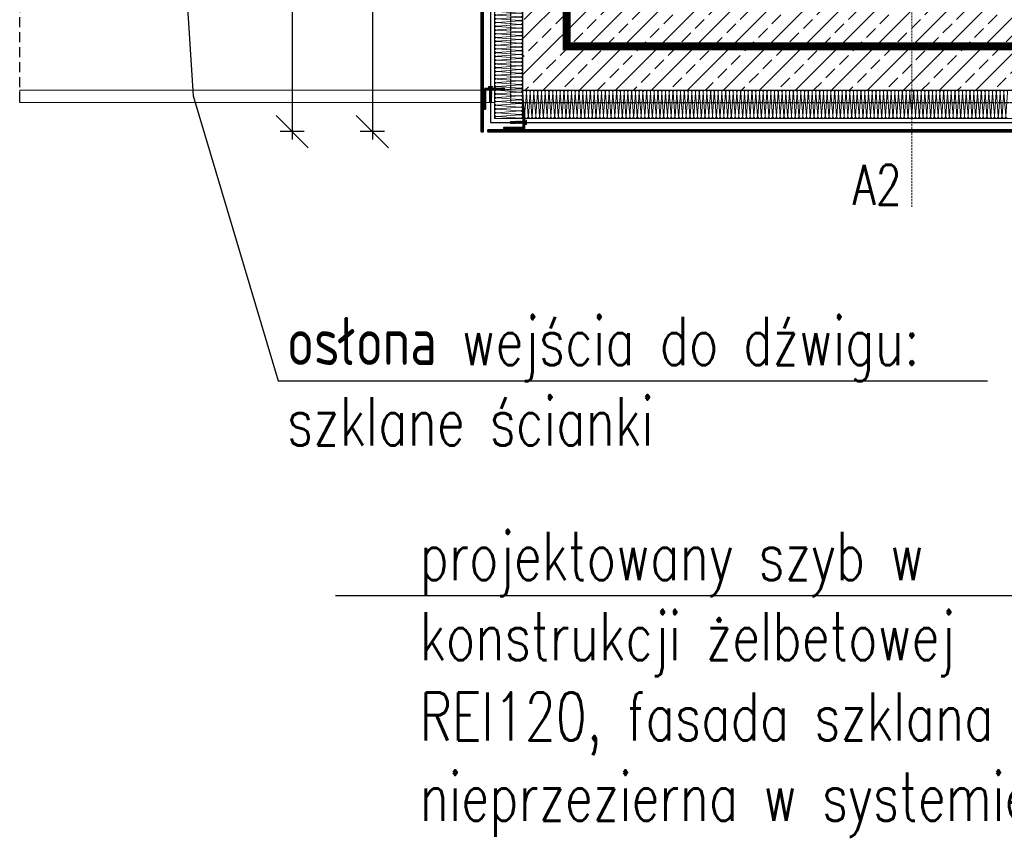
# Model space of a CAD drawing. Header units: millimetres. Extents: x -1096 to 3960, y -1899 to 666.
# Tile 10 of 75: x -546 to -300, y -258 to -55. Entities that reach past the tile are written whole.
import ezdxf
from ezdxf import colors
from ezdxf.entities.mleader import LeaderData, LeaderLine
from ezdxf.math import Vec2, Vec3

# ---------------------------------------------------------------- set-up
doc = ezdxf.new("R2010")
doc.units = ezdxf.units.MM
for name, pattern in [('10b018', [3.33, 2.16, -0.54, 0.09, -0.54]), ('DASHEDX2', [1.5, 1, -0.5]), ('HIDDENX2', [0.75, 0.5, -0.25])]:
    doc.linetypes.add(name, pattern=pattern)
for name, color, linetype, lineweight in [('_MB_ocieplenie_0.09', 252, 'Continuous', 9), ('_MB_szklo_0.15', 142, 'Continuous', 15), ('A-KOMENTWYM - DETAL', 30, 'Continuous', 5), ('A-OPIS_det.', 2, 'Continuous', 13), ('ST_AE_GLAS_szraf', 252, 'Continuous', 0), ('ST_AE_GLAS_widok', 142, 'Continuous', 9), ('ST_AE_SYST_cienka', 27, 'Continuous', 15), ('ST_AE_SYST_szraf', 252, 'Continuous', 0), ('ST_SB_STEL', 7, 'Continuous', 0), ('ST_SF_FRAM', 7, 'Continuous', 0), ('ST_SF_FRAM_gruba', 132, 'Continuous', 40), ('ST_SJ_JOIN', 7, 'Continuous', 0), ('ST_SJ_JOIN_cienka', 57, 'Continuous', 15), ('ST_SJ_JOIN_szraf', 252, 'Continuous', 5)]:
    doc.layers.add(name, color=color, linetype=linetype, lineweight=lineweight)
doc.layers.add('_p.poż.', color=7, linetype='Continuous', true_color=0xf20000)
for name, color, linetype in [('A-opis', 7, 'Continuous'), ('A-widok', 41, 'Continuous'), ('A-ściany', 140, 'Continuous')]:
    doc.layers.add(name, color=color, linetype=linetype)
doc.layers.add('ST_SJ_JOIN_osie', color=1, linetype='10b018', lineweight=0, plot=False)
doc.styles.add('Arch-Dim', font='romans.shx', dxfattribs={"width": 0.75})
doc.styles.add('TXT', font='romans.shx', dxfattribs={"width": 0.7})
doc.dimstyles.new('1-50', dxfattribs={"dimtxt": 12, "dimasz": 8, "dimexe": 3, "dimexo": 0, "dimgap": 2, "dimtad": 1, "dimrnd": 0.5, "dimzin": 12, "dimdsep": 46, "dimtxsty": 'TXT', "dimblk": 'OBLIQUE', "dimcen": 0.125, "dimdle": 2, "dimclrd": 256, "dimclre": 256, "dimclrt": 7, "dimazin": 0, "dimtfac": 1, "dimtix": 1, "dimtmove": 1, "dimatfit": 2, "dimfxl": 3, "dimfxlon": 1, "dimtvp": 10, "dimtolj": 1, "dimtzin": 0, "dimarcsym": 0})

# ---------------------------------------------------------------- blocks, each defined once
blk = doc.blocks.new('_Dot')
at = {"color": 0, "linetype": 'ByBlock', "lineweight": -2}
blk.add_line((-0.5, 0), (-1, 0), dxfattribs=at)
at = {"color": 0, "linetype": 'ByBlock', "const_width": 0.5}
blk.add_lwpolyline([(-0.25, 0, 1), (0.25, 0, 1)], format="xyb", close=True, dxfattribs=at)
blk = doc.blocks.new('_Oblique')
at = {"color": 0, "linetype": 'ByBlock', "lineweight": -2}
blk.add_line((-0.5, -0.5), (0.5, 0.5), dxfattribs=at)
blk = doc.blocks.new('*D944')
at = {"layer": 'A-KOMENTWYM - DETAL', "lineweight": -2}
for p, q in [((-477.92, 212.3), (-477.92, -85.3)), ((-474.92, 210.3), (-480.92, 210.3)), ((-474.92, -83.3), (-480.92, -83.3))]:
    blk.add_line(p, q, dxfattribs=at)
at = {"layer": 'Defpoints', "color": 0}
for p in [(-430.9, 210.3), (-477.92, -83.3), (-430.9, -83.3)]:
    blk.add_point(p, dxfattribs=at)
at = {"layer": 'A-KOMENTWYM - DETAL', "lineweight": -2, "xscale": 8, "yscale": 8, "zscale": 8}
for p, rotation in [((-477.92, 210.3), 90), ((-477.92, -83.3), 270)]:
    blk.add_blockref('_Oblique', p, dxfattribs=dict(at, rotation=rotation))
at = {"layer": 'A-KOMENTWYM - DETAL', "color": 7, "insert": (-485.92, 63.5), "char_height": 12, "attachment_point": 5, "rotation": 90, "style": 'TXT'}
blk.add_mtext('\\A1;293.5', dxfattribs=at)
blk = doc.blocks.new('*D945')
at = {"layer": 'A-KOMENTWYM - DETAL', "lineweight": -2}
for p, q in [((-457.96, 24.08), (-457.96, -85.3)), ((-454.96, 22.08), (-460.96, 22.08)), ((-454.96, -83.3), (-460.96, -83.3))]:
    blk.add_line(p, q, dxfattribs=at)
at = {"layer": 'Defpoints', "color": 0}
for p in [(-429.26, 22.08), (-457.96, -83.3), (-430.9, -83.3)]:
    blk.add_point(p, dxfattribs=at)
at = {"layer": 'A-KOMENTWYM - DETAL', "lineweight": -2, "xscale": 8, "yscale": 8, "zscale": 8}
for p, rotation in [((-457.96, 22.08), 90), ((-457.96, -83.3), 270)]:
    blk.add_blockref('_Oblique', p, dxfattribs=dict(at, rotation=rotation))
at = {"layer": 'A-KOMENTWYM - DETAL', "color": 7, "insert": (-465.96, -30.61), "char_height": 12, "attachment_point": 5, "rotation": 90, "style": 'TXT'}
blk.add_mtext('\\A1;105.5', dxfattribs=at)
blk = doc.blocks.new('*U1591')
at = {"layer": '_MB_ocieplenie_0.09', "flags": 128}
for points in [[(-16160, 31, 0.505403), (-16179, 5), (-16161, -242, -1.345402), (-16200, -242), (-16181, 5, 0.505403), (-16200, 31)], [(-16120, 31, 0.505403), (-16139, 5), (-16121, -242, -1.345402), (-16160, -242), (-16141, 5, 0.505403), (-16160, 31)], [(-16080, 31, 0.505403), (-16099, 5), (-16081, -242, -1.345402), (-16120, -242), (-16101, 5, 0.505403), (-16120, 31)], [(-16040, 31, 0.505403), (-16059, 5), (-16041, -242, -1.345402), (-16080, -242), (-16061, 5, 0.505403), (-16080, 31)], [(-16000, 31, 0.505403), (-16019, 5), (-16001, -242, -1.345402), (-16040, -242), (-16021, 5, 0.505403), (-16040, 31)], [(-15960, 31, 0.505403), (-15979, 5), (-15961, -242, -1.345402), (-16000, -242), (-15981, 5, 0.505403), (-16000, 31)], [(-15920, 31, 0.505403), (-15939, 5), (-15921, -242, -1.345402), (-15960, -242), (-15941, 5, 0.505403), (-15960, 31)], [(-15880, 31, 0.505403), (-15899, 5), (-15881, -242, -1.345402), (-15920, -242), (-15901, 5, 0.505403), (-15920, 31)], [(-15840, 31, 0.505403), (-15859, 5), (-15841, -242, -1.345402), (-15880, -242), (-15861, 5, 0.505403), (-15880, 31)], [(-15800, 31, 0.505403), (-15819, 5), (-15801, -242, -1.345402), (-15840, -242), (-15821, 5, 0.505403), (-15840, 31)], [(-15760, 31, 0.505403), (-15779, 5), (-15761, -242, -1.345402), (-15800, -242), (-15781, 5, 0.505403), (-15800, 31)], [(-15720, 31, 0.505403), (-15739, 5), (-15721, -242, -1.345402), (-15760, -242), (-15741, 5, 0.505403), (-15760, 31)], [(-15680, 31, 0.505403), (-15699, 5), (-15681, -242, -1.345402), (-15720, -242), (-15701, 5, 0.505403), (-15720, 31)], [(-15640, 31, 0.505403), (-15659, 5), (-15641, -242, -1.345402), (-15680, -242), (-15661, 5, 0.505403), (-15680, 31)], [(-15600, 31, 0.505403), (-15619, 5), (-15601, -242, -1.345402), (-15640, -242), (-15621, 5, 0.505403), (-15640, 31)], [(-15560, 31, 0.505403), (-15579, 5), (-15561, -242, -1.345402), (-15600, -242), (-15581, 5, 0.505403), (-15600, 31)], [(-15520, 31, 0.505403), (-15539, 5), (-15521, -242, -1.345402), (-15560, -242), (-15541, 5, 0.505403), (-15560, 31)], [(-15480, 31, 0.505403), (-15499, 5), (-15481, -242, -1.345402), (-15520, -242), (-15501, 5, 0.505403), (-15520, 31)], [(-15440, 31, 0.505403), (-15459, 5), (-15441, -242, -1.345402), (-15480, -242), (-15461, 5, 0.505403), (-15480, 31)], [(-15400, 31, 0.505403), (-15419, 5), (-15401, -242, -1.345402), (-15440, -242), (-15421, 5, 0.505403), (-15440, 31)], [(-15360, 31, 0.505403), (-15379, 5), (-15361, -242, -1.345402), (-15400, -242), (-15381, 5, 0.505403), (-15400, 31)], [(-15320, 31, 0.505403), (-15339, 5), (-15321, -242, -1.345402), (-15360, -242), (-15341, 5, 0.505403), (-15360, 31)], [(-15280, 31, 0.505403), (-15299, 5), (-15281, -242, -1.345402), (-15320, -242), (-15301, 5, 0.505403), (-15320, 31)], [(-15240, 31, 0.505403), (-15259, 5), (-15241, -242, -1.345402), (-15280, -242), (-15261, 5, 0.505403), (-15280, 31)], [(-15200, 31, 0.505403), (-15219, 5), (-15201, -242, -1.345402), (-15240, -242), (-15221, 5, 0.505403), (-15240, 31)], [(-15160, 31, 0.505403), (-15179, 5), (-15161, -242, -1.345402), (-15200, -242), (-15181, 5, 0.505403), (-15200, 31)], [(-15120, 31, 0.505403), (-15139, 5), (-15121, -242, -1.345402), (-15160, -242), (-15141, 5, 0.505403), (-15160, 31)], [(-15080, 31, 0.505403), (-15099, 5), (-15081, -242, -1.345402), (-15120, -242), (-15101, 5, 0.505403), (-15120, 31)], [(-15040, 31, 0.505403), (-15059, 5), (-15041, -242, -1.345402), (-15080, -242), (-15061, 5, 0.505403), (-15080, 31)], [(-15000, 31, 0.505403), (-15019, 5), (-15001, -242, -1.345402), (-15040, -242), (-15021, 5, 0.505403), (-15040, 31)], [(-14960, 31, 0.505403), (-14979, 5), (-14961, -242, -1.345402), (-15000, -242), (-14981, 5, 0.505403), (-15000, 31)], [(-14920, 31, 0.505403), (-14939, 5), (-14921, -242, -1.345402), (-14960, -242), (-14941, 5, 0.505403), (-14960, 31)], [(-14880, 31, 0.505403), (-14899, 5), (-14881, -242, -1.345402), (-14920, -242), (-14901, 5, 0.505403), (-14920, 31)], [(-14840, 31, 0.505403), (-14859, 5), (-14841, -242, -1.345402), (-14880, -242), (-14861, 5, 0.505403), (-14880, 31)], [(-14800, 31, 0.505403), (-14819, 5), (-14801, -242, -1.345402), (-14840, -242), (-14821, 5, 0.505403), (-14840, 31)], [(-14760, 31, 0.505403), (-14779, 5), (-14761, -242, -1.345402), (-14800, -242), (-14781, 5, 0.505403), (-14800, 31)], [(-14720, 31, 0.505403), (-14739, 5), (-14721, -242, -1.345402), (-14760, -242), (-14741, 5, 0.505403), (-14760, 31)], [(-14680, 31, 0.505403), (-14699, 5), (-14681, -242, -1.345402), (-14720, -242), (-14701, 5, 0.505403), (-14720, 31)], [(-14640, 31, 0.505403), (-14659, 5), (-14641, -242, -1.345402), (-14680, -242), (-14661, 5, 0.505403), (-14680, 31)], [(-14600, 31, 0.505403), (-14619, 5), (-14601, -242, -1.345402), (-14640, -242), (-14621, 5, 0.505403), (-14640, 31)], [(-14560, 31, 0.505403), (-14579, 5), (-14561, -242, -1.345402), (-14600, -242), (-14581, 5, 0.505403), (-14600, 31)], [(-14520, 31, 0.505403), (-14539, 5), (-14521, -242, -1.345402), (-14560, -242), (-14541, 5, 0.505403), (-14560, 31)], [(-14480, 31, 0.505403), (-14499, 5), (-14481, -242, -1.345402), (-14520, -242), (-14501, 5, 0.505403), (-14520, 31)], [(-14440, 31, 0.505403), (-14459, 5), (-14441, -242, -1.345402), (-14480, -242), (-14461, 5, 0.505403), (-14480, 31)], [(-14400, 31, 0.505403), (-14419, 5), (-14401, -242, -1.345402), (-14440, -242), (-14421, 5, 0.505403), (-14440, 31)], [(-14360, 31, 0.505403), (-14379, 5), (-14361, -242, -1.345402), (-14400, -242), (-14381, 5, 0.505403), (-14400, 31)], [(-14320, 31, 0.505403), (-14339, 5), (-14321, -242, -1.345402), (-14360, -242), (-14341, 5, 0.505403), (-14360, 31)], [(-14280, 31, 0.505403), (-14299, 5), (-14281, -242, -1.345402), (-14320, -242), (-14301, 5, 0.505403), (-14320, 31)], [(-14240, 31, 0.505403), (-14259, 5), (-14241, -242, -1.345402), (-14280, -242), (-14261, 5, 0.505403), (-14280, 31)], [(-14200, 31, 0.505403), (-14219, 5), (-14201, -242, -1.345402), (-14240, -242), (-14221, 5, 0.505403), (-14240, 31)], [(-14160, 31, 0.505403), (-14179, 5), (-14161, -242, -1.345402), (-14200, -242), (-14181, 5, 0.505403), (-14200, 31)], [(-14120, 31, 0.505403), (-14139, 5), (-14121, -242, -1.345402), (-14160, -242), (-14141, 5, 0.505403), (-14160, 31)], [(-14080, 31, 0.505403), (-14099, 5), (-14081, -242, -1.345402), (-14120, -242), (-14101, 5, 0.505403), (-14120, 31)], [(-14040, 31, 0.505403), (-14059, 5), (-14041, -242, -1.345402), (-14080, -242), (-14061, 5, 0.505403), (-14080, 31)], [(-14000, 31, 0.505403), (-14019, 5), (-14001, -242, -1.345402), (-14040, -242), (-14021, 5, 0.505403), (-14040, 31)], [(-13960, 31, 0.505403), (-13979, 5), (-13961, -242, -1.345402), (-14000, -242), (-13981, 5, 0.505403), (-14000, 31)], [(-13920, 31, 0.505403), (-13939, 5), (-13921, -242, -1.345402), (-13960, -242), (-13941, 5, 0.505403), (-13960, 31)], [(-13880, 31, 0.505403), (-13899, 5), (-13881, -242, -1.345402), (-13920, -242), (-13901, 5, 0.505403), (-13920, 31)], [(-13840, 31, 0.505403), (-13859, 5), (-13841, -242, -1.345402), (-13880, -242), (-13861, 5, 0.505403), (-13880, 31)], [(-13800, 31, 0.505403), (-13819, 5), (-13801, -242, -1.345402), (-13840, -242), (-13821, 5, 0.505403), (-13840, 31)], [(-13760, 31, 0.505403), (-13779, 5), (-13761, -242, -1.345402), (-13800, -242), (-13781, 5, 0.505403), (-13800, 31)], [(-13720, 31, 0.505403), (-13739, 5), (-13721, -242, -1.345402), (-13760, -242), (-13741, 5, 0.505403), (-13760, 31)], [(-13680, 31, 0.505403), (-13699, 5), (-13681, -242, -1.345402), (-13720, -242), (-13701, 5, 0.505403), (-13720, 31)], [(-13640, 31, 0.505403), (-13659, 5), (-13641, -242, -1.345402), (-13680, -242), (-13661, 5, 0.505403), (-13680, 31)], [(-13600, 31, 0.505403), (-13619, 5), (-13601, -242, -1.345402), (-13640, -242), (-13621, 5, 0.505403), (-13640, 31)], [(-13560, 31, 0.505403), (-13579, 5), (-13561, -242, -1.345402), (-13600, -242), (-13581, 5, 0.505403), (-13600, 31)], [(-13520, 31, 0.505403), (-13539, 5), (-13521, -242, -1.345402), (-13560, -242), (-13541, 5, 0.505403), (-13560, 31)], [(-13480, 31, 0.505403), (-13499, 5), (-13481, -242, -1.345402), (-13520, -242), (-13501, 5, 0.505403), (-13520, 31)], [(-13440, 31, 0.505403), (-13459, 5), (-13441, -242, -1.345402), (-13480, -242), (-13461, 5, 0.505403), (-13480, 31)], [(-13400, 31, 0.505403), (-13419, 5), (-13401, -242, -1.345402), (-13440, -242), (-13421, 5, 0.505403), (-13440, 31)], [(-13360, 31, 0.505403), (-13379, 5), (-13361, -242, -1.345402), (-13400, -242), (-13381, 5, 0.505403), (-13400, 31)], [(-13320, 31, 0.505403), (-13339, 5), (-13321, -242, -1.345402), (-13360, -242), (-13341, 5, 0.505403), (-13360, 31)], [(-13280, 31, 0.505403), (-13299, 5), (-13281, -242, -1.345402), (-13320, -242), (-13301, 5, 0.505403), (-13320, 31)], [(-13240, 31, 0.505403), (-13259, 5), (-13241, -242, -1.345402), (-13280, -242), (-13261, 5, 0.505403), (-13280, 31)], [(-13200, 31, 0.505403), (-13219, 5), (-13201, -242, -1.345402), (-13240, -242), (-13221, 5, 0.505403), (-13240, 31)], [(-13160, 31, 0.505403), (-13179, 5), (-13161, -242, -1.345402), (-13200, -242), (-13181, 5, 0.505403), (-13200, 31)], [(-13120, 31, 0.505403), (-13139, 5), (-13121, -242, -1.345402), (-13160, -242), (-13141, 5, 0.505403), (-13160, 31)], [(-13080, 31, 0.505403), (-13099, 5), (-13081, -242, -1.345402), (-13120, -242), (-13101, 5, 0.505403), (-13120, 31)], [(-13040, 31, 0.505403), (-13059, 5), (-13041, -242, -1.345402), (-13080, -242), (-13061, 5, 0.505403), (-13080, 31)], [(-13000, 31, 0.505403), (-13019, 5), (-13001, -242, -1.345402), (-13040, -242), (-13021, 5, 0.505403), (-13040, 31)], [(-12960, 31, 0.505403), (-12979, 5), (-12961, -242, -1.345402), (-13000, -242), (-12981, 5, 0.505403), (-13000, 31)], [(-12920, 31, 0.505403), (-12939, 5), (-12921, -242, -1.345402), (-12960, -242), (-12941, 5, 0.505403), (-12960, 31)], [(-12880, 31, 0.505403), (-12899, 5), (-12881, -242, -1.345402), (-12920, -242), (-12901, 5, 0.505403), (-12920, 31)], [(-12840, 31, 0.505403), (-12859, 5), (-12841, -242, -1.345402), (-12880, -242), (-12861, 5, 0.505403), (-12880, 31)], [(-12800, 31, 0.505403), (-12819, 5), (-12801, -242, -1.345402), (-12840, -242), (-12821, 5, 0.505403), (-12840, 31)], [(-12760, 31, 0.505403), (-12779, 5), (-12761, -242, -1.345402), (-12800, -242), (-12781, 5, 0.505403), (-12800, 31)], [(-12720, 31, 0.505403), (-12739, 5), (-12721, -242, -1.345402), (-12760, -242), (-12741, 5, 0.505403), (-12760, 31)], [(-12680, 31, 0.505403), (-12699, 5), (-12681, -242, -1.345402), (-12720, -242), (-12701, 5, 0.505403), (-12720, 31)], [(-12640, 31, 0.505403), (-12659, 5), (-12641, -242, -1.345402), (-12680, -242), (-12661, 5, 0.505403), (-12680, 31)], [(-12600, 31, 0.505403), (-12619, 5), (-12601, -242, -1.345402), (-12640, -242), (-12621, 5, 0.505403), (-12640, 31)], [(-12560, 31, 0.505403), (-12579, 5), (-12561, -242, -1.345402), (-12600, -242), (-12581, 5, 0.505403), (-12600, 31)], [(-12520, 31, 0.505403), (-12539, 5), (-12521, -242, -1.345402), (-12560, -242), (-12541, 5, 0.505403), (-12560, 31)], [(-12480, 31, 0.505403), (-12499, 5), (-12481, -242, -1.345402), (-12520, -242), (-12501, 5, 0.505403), (-12520, 31)], [(-12440, 31, 0.505403), (-12459, 5), (-12441, -242, -1.345402), (-12480, -242), (-12461, 5, 0.505403), (-12480, 31)], [(-12400, 31, 0.505403), (-12419, 5), (-12401, -242, -1.345402), (-12440, -242), (-12421, 5, 0.505403), (-12440, 31)], [(-12360, 31, 0.505403), (-12379, 5), (-12361, -242, -1.345402), (-12400, -242), (-12381, 5, 0.505403), (-12400, 31)], [(-12320, 31, 0.505403), (-12339, 5), (-12321, -242, -1.345402), (-12360, -242), (-12341, 5, 0.505403), (-12360, 31)], [(-12280, 31, 0.505403), (-12299, 5), (-12281, -242, -1.345402), (-12320, -242), (-12301, 5, 0.505403), (-12320, 31)], [(-12240, 31, 0.505403), (-12259, 5), (-12241, -242, -1.345402), (-12280, -242), (-12261, 5, 0.505403), (-12280, 31)], [(-12200, 31, 0.505403), (-12219, 5), (-12201, -242, -1.345402), (-12240, -242), (-12221, 5, 0.505403), (-12240, 31)], [(-12160, 31, 0.505403), (-12179, 5), (-12161, -242, -1.345402), (-12200, -242), (-12181, 5, 0.505403), (-12200, 31)], [(-12120, 31, 0.505403), (-12139, 5), (-12121, -242, -1.345402), (-12160, -242), (-12141, 5, 0.505403), (-12160, 31)], [(-12080, 31, 0.505403), (-12099, 5), (-12081, -242, -1.345402), (-12120, -242), (-12101, 5, 0.505403), (-12120, 31)], [(-12040, 31, 0.505403), (-12059, 5), (-12041, -242, -1.345402), (-12080, -242), (-12061, 5, 0.505403), (-12080, 31)], [(-12000, 31, 0.505403), (-12019, 5), (-12001, -242, -1.345402), (-12040, -242), (-12021, 5, 0.505403), (-12040, 31)], [(-11960, 31, 0.505403), (-11979, 5), (-11961, -242, -1.345402), (-12000, -242), (-11981, 5, 0.505403), (-12000, 31)], [(-11920, 31, 0.505403), (-11939, 5), (-11921, -242, -1.345402), (-11960, -242), (-11941, 5, 0.505403), (-11960, 31)], [(-11880, 31, 0.505403), (-11899, 5), (-11881, -242, -1.345402), (-11920, -242), (-11901, 5, 0.505403), (-11920, 31)], [(-11840, 31, 0.505403), (-11859, 5), (-11841, -242, -1.345402), (-11880, -242), (-11861, 5, 0.505403), (-11880, 31)], [(-11800, 31, 0.505403), (-11819, 5), (-11801, -242, -1.345402), (-11840, -242), (-11821, 5, 0.505403), (-11840, 31)], [(-11760, 31, 0.505403), (-11779, 5), (-11761, -242, -1.345402), (-11800, -242), (-11781, 5, 0.505403), (-11800, 31)], [(-11720, 31, 0.505403), (-11739, 5), (-11721, -242, -1.345402), (-11760, -242), (-11741, 5, 0.505403), (-11760, 31)], [(-11680, 31, 0.505403), (-11699, 5), (-11681, -242, -1.345402), (-11720, -242), (-11701, 5, 0.505403), (-11720, 31)], [(-11640, 31, 0.505403), (-11659, 5), (-11641, -242, -1.345402), (-11680, -242), (-11661, 5, 0.505403), (-11680, 31)], [(-11600, 31, 0.505403), (-11619, 5), (-11601, -242, -1.345402), (-11640, -242), (-11621, 5, 0.505403), (-11640, 31)], [(-11560, 31, 0.505403), (-11579, 5), (-11561, -242, -1.345402), (-11600, -242), (-11581, 5, 0.505403), (-11600, 31)], [(-11520, 31, 0.505403), (-11539, 5), (-11521, -242, -1.345402), (-11560, -242), (-11541, 5, 0.505403), (-11560, 31)], [(-11480, 31, 0.505403), (-11499, 5), (-11481, -242, -1.345402), (-11520, -242), (-11501, 5, 0.505403), (-11520, 31)], [(-11440, 31, 0.505403), (-11459, 5), (-11441, -242, -1.345402), (-11480, -242), (-11461, 5, 0.505403), (-11480, 31)], [(-11400, 31, 0.505403), (-11419, 5), (-11401, -242, -1.345402), (-11440, -242), (-11421, 5, 0.505403), (-11440, 31)], [(-11360, 31, 0.505403), (-11379, 5), (-11361, -242, -1.345402), (-11400, -242), (-11381, 5, 0.505403), (-11400, 31)], [(-11320, 31, 0.505403), (-11339, 5), (-11321, -242, -1.345402), (-11360, -242), (-11341, 5, 0.505403), (-11360, 31)], [(-11280, 31, 0.505403), (-11299, 5), (-11281, -242, -1.345402), (-11320, -242), (-11301, 5, 0.505403), (-11320, 31)], [(-11240, 31, 0.505403), (-11259, 5), (-11241, -242, -1.345402), (-11280, -242), (-11261, 5, 0.505403), (-11280, 31)], [(-11200, 31, 0.505403), (-11219, 5), (-11201, -242, -1.345402), (-11240, -242), (-11221, 5, 0.505403), (-11240, 31)], [(-11160, 31, 0.505403), (-11179, 5), (-11161, -242, -1.345402), (-11200, -242), (-11181, 5, 0.505403), (-11200, 31)], [(-11120, 31, 0.505403), (-11139, 5), (-11121, -242, -1.345402), (-11160, -242), (-11141, 5, 0.505403), (-11160, 31)], [(-11080, 31, 0.505403), (-11099, 5), (-11081, -242, -1.345402), (-11120, -242), (-11101, 5, 0.505403), (-11120, 31)], [(-11040, 31, 0.505403), (-11059, 5), (-11041, -242, -1.345402), (-11080, -242), (-11061, 5, 0.505403), (-11080, 31)]]:
    blk.add_lwpolyline(points, format="xyb", dxfattribs=at)
blk = doc.blocks.new('*U1590')
at = {"layer": '_MB_ocieplenie_0.09', "flags": 128}
for points in [[(-3879, 31, 0.505403), (-3898, 5), (-3880, -242, -1.345402), (-3918, -242), (-3900, 5, 0.505403), (-3919, 31)], [(-3839, 31, 0.505403), (-3858, 5), (-3840, -242, -1.345402), (-3878, -242), (-3860, 5, 0.505403), (-3879, 31)], [(-3799, 31, 0.505403), (-3818, 5), (-3800, -242, -1.345402), (-3838, -242), (-3820, 5, 0.505403), (-3839, 31)], [(-3759, 31, 0.505403), (-3778, 5), (-3760, -242, -1.345402), (-3798, -242), (-3780, 5, 0.505403), (-3799, 31)], [(-3719, 31, 0.505403), (-3738, 5), (-3720, -242, -1.345402), (-3758, -242), (-3740, 5, 0.505403), (-3759, 31)], [(-3679, 31, 0.505403), (-3698, 5), (-3680, -242, -1.345402), (-3718, -242), (-3700, 5, 0.505403), (-3719, 31)], [(-3639, 31, 0.505403), (-3658, 5), (-3640, -242, -1.345402), (-3678, -242), (-3660, 5, 0.505403), (-3679, 31)], [(-3599, 31, 0.505403), (-3618, 5), (-3600, -242, -1.345402), (-3638, -242), (-3620, 5, 0.505403), (-3639, 31)], [(-3559, 31, 0.505403), (-3578, 5), (-3560, -242, -1.345402), (-3598, -242), (-3580, 5, 0.505403), (-3599, 31)], [(-3519, 31, 0.505403), (-3538, 5), (-3520, -242, -1.345402), (-3558, -242), (-3540, 5, 0.505403), (-3559, 31)], [(-3479, 31, 0.505403), (-3498, 5), (-3480, -242, -1.345402), (-3518, -242), (-3500, 5, 0.505403), (-3519, 31)], [(-3439, 31, 0.505403), (-3458, 5), (-3440, -242, -1.345402), (-3478, -242), (-3460, 5, 0.505403), (-3479, 31)], [(-3399, 31, 0.505403), (-3418, 5), (-3400, -242, -1.345402), (-3438, -242), (-3420, 5, 0.505403), (-3439, 31)], [(-3359, 31, 0.505403), (-3378, 5), (-3360, -242, -1.345402), (-3398, -242), (-3380, 5, 0.505403), (-3399, 31)], [(-3319, 31, 0.505403), (-3338, 5), (-3320, -242, -1.345402), (-3358, -242), (-3340, 5, 0.505403), (-3359, 31)], [(-3279, 31, 0.505403), (-3298, 5), (-3280, -242, -1.345402), (-3318, -242), (-3300, 5, 0.505403), (-3319, 31)], [(-3239, 31, 0.505403), (-3258, 5), (-3240, -242, -1.345402), (-3278, -242), (-3260, 5, 0.505403), (-3279, 31)], [(-3199, 31, 0.505403), (-3218, 5), (-3200, -242, -1.345402), (-3238, -242), (-3220, 5, 0.505403), (-3239, 31)], [(-3159, 31, 0.505403), (-3178, 5), (-3160, -242, -1.345402), (-3198, -242), (-3180, 5, 0.505403), (-3199, 31)], [(-3119, 31, 0.505403), (-3138, 5), (-3120, -242, -1.345402), (-3158, -242), (-3140, 5, 0.505403), (-3159, 31)], [(-3079, 31, 0.505403), (-3098, 5), (-3080, -242, -1.345402), (-3118, -242), (-3100, 5, 0.505403), (-3119, 31)], [(-3039, 31, 0.505403), (-3058, 5), (-3040, -242, -1.345402), (-3078, -242), (-3060, 5, 0.505403), (-3079, 31)], [(-2999, 31, 0.505403), (-3018, 5), (-3000, -242, -1.345402), (-3038, -242), (-3020, 5, 0.505403), (-3039, 31)], [(-2959, 31, 0.505403), (-2978, 5), (-2960, -242, -1.345402), (-2998, -242), (-2980, 5, 0.505403), (-2999, 31)], [(-2919, 31, 0.505403), (-2938, 5), (-2920, -242, -1.345402), (-2958, -242), (-2940, 5, 0.505403), (-2959, 31)], [(-2879, 31, 0.505403), (-2898, 5), (-2880, -242, -1.345402), (-2918, -242), (-2900, 5, 0.505403), (-2919, 31)], [(-2839, 31, 0.505403), (-2858, 5), (-2840, -242, -1.345402), (-2878, -242), (-2860, 5, 0.505403), (-2879, 31)], [(-2799, 31, 0.505403), (-2818, 5), (-2800, -242, -1.345402), (-2838, -242), (-2820, 5, 0.505403), (-2839, 31)], [(-2759, 31, 0.505403), (-2778, 5), (-2760, -242, -1.345402), (-2798, -242), (-2780, 5, 0.505403), (-2799, 31)], [(-2719, 31, 0.505403), (-2738, 5), (-2720, -242, -1.345402), (-2758, -242), (-2740, 5, 0.505403), (-2759, 31)], [(-2679, 31, 0.505403), (-2698, 5), (-2680, -242, -1.345402), (-2718, -242), (-2700, 5, 0.505403), (-2719, 31)], [(-2639, 31, 0.505403), (-2658, 5), (-2640, -242, -1.345402), (-2678, -242), (-2660, 5, 0.505403), (-2679, 31)], [(-2599, 31, 0.505403), (-2618, 5), (-2600, -242, -1.345402), (-2638, -242), (-2620, 5, 0.505403), (-2639, 31)], [(-2559, 31, 0.505403), (-2578, 5), (-2560, -242, -1.345402), (-2598, -242), (-2580, 5, 0.505403), (-2599, 31)], [(-2519, 31, 0.505403), (-2538, 5), (-2520, -242, -1.345402), (-2558, -242), (-2540, 5, 0.505403), (-2559, 31)], [(-2479, 31, 0.505403), (-2498, 5), (-2480, -242, -1.345402), (-2518, -242), (-2500, 5, 0.505403), (-2519, 31)], [(-2439, 31, 0.505403), (-2458, 5), (-2440, -242, -1.345402), (-2478, -242), (-2460, 5, 0.505403), (-2479, 31)], [(-2399, 31, 0.505403), (-2418, 5), (-2400, -242, -1.345402), (-2438, -242), (-2420, 5, 0.505403), (-2439, 31)], [(-2359, 31, 0.505403), (-2378, 5), (-2360, -242, -1.345402), (-2398, -242), (-2380, 5, 0.505403), (-2399, 31)], [(-2319, 31, 0.505403), (-2338, 5), (-2320, -242, -1.345402), (-2358, -242), (-2340, 5, 0.505403), (-2359, 31)], [(-2279, 31, 0.505403), (-2298, 5), (-2280, -242, -1.345402), (-2318, -242), (-2300, 5, 0.505403), (-2319, 31)], [(-2239, 31, 0.505403), (-2258, 5), (-2240, -242, -1.345402), (-2278, -242), (-2260, 5, 0.505403), (-2279, 31)], [(-2199, 31, 0.505403), (-2218, 5), (-2200, -242, -1.345402), (-2238, -242), (-2220, 5, 0.505403), (-2239, 31)], [(-2159, 31, 0.505403), (-2178, 5), (-2160, -242, -1.345402), (-2198, -242), (-2180, 5, 0.505403), (-2199, 31)], [(-2119, 31, 0.505403), (-2138, 5), (-2120, -242, -1.345402), (-2158, -242), (-2140, 5, 0.505403), (-2159, 31)], [(-2079, 31, 0.505403), (-2098, 5), (-2080, -242, -1.345402), (-2118, -242), (-2100, 5, 0.505403), (-2119, 31)], [(-2039, 31, 0.505403), (-2058, 5), (-2040, -242, -1.345402), (-2078, -242), (-2060, 5, 0.505403), (-2079, 31)], [(-1999, 31, 0.505403), (-2018, 5), (-2000, -242, -1.345402), (-2038, -242), (-2020, 5, 0.505403), (-2039, 31)], [(-1959, 31, 0.505403), (-1978, 5), (-1960, -242, -1.345402), (-1998, -242), (-1980, 5, 0.505403), (-1999, 31)], [(-1919, 31, 0.505403), (-1938, 5), (-1920, -242, -1.345402), (-1958, -242), (-1940, 5, 0.505403), (-1959, 31)], [(-1879, 31, 0.505403), (-1898, 5), (-1880, -242, -1.345402), (-1918, -242), (-1900, 5, 0.505403), (-1919, 31)], [(-1839, 31, 0.505403), (-1858, 5), (-1840, -242, -1.345402), (-1878, -242), (-1860, 5, 0.505403), (-1879, 31)], [(-1799, 31, 0.505403), (-1818, 5), (-1800, -242, -1.345402), (-1838, -242), (-1820, 5, 0.505403), (-1839, 31)], [(-1759, 31, 0.505403), (-1778, 5), (-1760, -242, -1.345402), (-1798, -242), (-1780, 5, 0.505403), (-1799, 31)], [(-1719, 31, 0.505403), (-1738, 5), (-1720, -242, -1.345402), (-1758, -242), (-1740, 5, 0.505403), (-1759, 31)], [(-1679, 31, 0.505403), (-1698, 5), (-1680, -242, -1.345402), (-1718, -242), (-1700, 5, 0.505403), (-1719, 31)], [(-1639, 31, 0.505403), (-1658, 5), (-1640, -242, -1.345402), (-1678, -242), (-1660, 5, 0.505403), (-1679, 31)], [(-1599, 31, 0.505403), (-1618, 5), (-1600, -242, -1.345402), (-1638, -242), (-1620, 5, 0.505403), (-1639, 31)], [(-1559, 31, 0.505403), (-1578, 5), (-1560, -242, -1.345402), (-1598, -242), (-1580, 5, 0.505403), (-1599, 31)], [(-1519, 31, 0.505403), (-1538, 5), (-1520, -242, -1.345402), (-1558, -242), (-1540, 5, 0.505403), (-1559, 31)], [(-1479, 31, 0.505403), (-1498, 5), (-1480, -242, -1.345402), (-1518, -242), (-1500, 5, 0.505403), (-1519, 31)], [(-1439, 31, 0.505403), (-1458, 5), (-1440, -242, -1.345402), (-1478, -242), (-1460, 5, 0.505403), (-1479, 31)], [(-1399, 31, 0.505403), (-1418, 5), (-1400, -242, -1.345402), (-1438, -242), (-1420, 5, 0.505403), (-1439, 31)], [(-1359, 31, 0.505403), (-1378, 5), (-1360, -242, -1.345402), (-1398, -242), (-1380, 5, 0.505403), (-1399, 31)], [(-1319, 31, 0.505403), (-1338, 5), (-1320, -242, -1.345402), (-1358, -242), (-1340, 5, 0.505403), (-1359, 31)], [(-1279, 31, 0.505403), (-1298, 5), (-1280, -242, -1.345402), (-1318, -242), (-1300, 5, 0.505403), (-1319, 31)], [(-1239, 31, 0.505403), (-1258, 5), (-1240, -242, -1.345402), (-1278, -242), (-1260, 5, 0.505403), (-1279, 31)], [(-1199, 31, 0.505403), (-1218, 5), (-1200, -242, -1.345402), (-1238, -242), (-1220, 5, 0.505403), (-1239, 31)], [(-1159, 31, 0.505403), (-1178, 5), (-1160, -242, -1.345402), (-1198, -242), (-1180, 5, 0.505403), (-1199, 31)], [(-1119, 31, 0.505403), (-1138, 5), (-1120, -242, -1.345402), (-1158, -242), (-1140, 5, 0.505403), (-1159, 31)], [(-1079, 31, 0.505403), (-1098, 5), (-1080, -242, -1.345402), (-1118, -242), (-1100, 5, 0.505403), (-1119, 31)], [(-1039, 31, 0.505403), (-1058, 5), (-1040, -242, -1.345402), (-1078, -242), (-1060, 5, 0.505403), (-1079, 31)], [(-999, 31, 0.505403), (-1018, 5), (-1000, -242, -1.345402), (-1038, -242), (-1020, 5, 0.505403), (-1039, 31)], [(-959, 31, 0.505403), (-978, 5), (-960, -242, -1.345402), (-998, -242), (-980, 5, 0.505403), (-999, 31)], [(-919, 31, 0.505403), (-938, 5), (-920, -242, -1.345402), (-958, -242), (-940, 5, 0.505403), (-959, 31)], [(-879, 31, 0.505403), (-898, 5), (-880, -242, -1.345402), (-918, -242), (-900, 5, 0.505403), (-919, 31)], [(-839, 31, 0.505403), (-858, 5), (-840, -242, -1.345402), (-878, -242), (-860, 5, 0.505403), (-879, 31)], [(-799, 31, 0.505403), (-818, 5), (-800, -242, -1.345402), (-838, -242), (-820, 5, 0.505403), (-839, 31)], [(-759, 31, 0.505403), (-778, 5), (-760, -242, -1.345402), (-798, -242), (-780, 5, 0.505403), (-799, 31)], [(-719, 31, 0.505403), (-738, 5), (-720, -242, -1.345402), (-758, -242), (-740, 5, 0.505403), (-759, 31)], [(-679, 31, 0.505403), (-698, 5), (-680, -242, -1.345402), (-718, -242), (-700, 5, 0.505403), (-719, 31)], [(-639, 31, 0.505403), (-658, 5), (-640, -242, -1.345402), (-678, -242), (-660, 5, 0.505403), (-679, 31)], [(-599, 31, 0.505403), (-618, 5), (-600, -242, -1.345402), (-638, -242), (-620, 5, 0.505403), (-639, 31)], [(-559, 31, 0.505403), (-578, 5), (-560, -242, -1.345402), (-598, -242), (-580, 5, 0.505403), (-599, 31)], [(-519, 31, 0.505403), (-538, 5), (-520, -242, -1.345402), (-558, -242), (-540, 5, 0.505403), (-559, 31)], [(-479, 31, 0.505403), (-498, 5), (-480, -242, -1.345402), (-518, -242), (-500, 5, 0.505403), (-519, 31)], [(-439, 31, 0.505403), (-458, 5), (-440, -242, -1.345402), (-478, -242), (-460, 5, 0.505403), (-479, 31)], [(-399, 31, 0.505403), (-418, 5), (-400, -242, -1.345402), (-438, -242), (-420, 5, 0.505403), (-439, 31)], [(-359, 31, 0.505403), (-378, 5), (-360, -242, -1.345402), (-398, -242), (-380, 5, 0.505403), (-399, 31)], [(-319, 31, 0.505403), (-338, 5), (-320, -242, -1.345402), (-358, -242), (-340, 5, 0.505403), (-359, 31)], [(-279, 31, 0.505403), (-298, 5), (-280, -242, -1.345402), (-318, -242), (-300, 5, 0.505403), (-319, 31)], [(-239, 31, 0.505403), (-258, 5), (-240, -242, -1.345402), (-278, -242), (-260, 5, 0.505403), (-279, 31)], [(-199, 31, 0.505403), (-218, 5), (-200, -242, -1.345402), (-238, -242), (-220, 5, 0.505403), (-239, 31)], [(-159, 31, 0.505403), (-178, 5), (-160, -242, -1.345402), (-198, -242), (-180, 5, 0.505403), (-199, 31)], [(-119, 31, 0.505403), (-138, 5), (-120, -242, -1.345402), (-158, -242), (-140, 5, 0.505403), (-159, 31)], [(-79, 31, 0.505403), (-98, 5), (-80, -242, -1.345402), (-118, -242), (-100, 5, 0.505403), (-119, 31)], [(-39, 31, 0.505403), (-58, 5), (-40, -242, -1.345402), (-78, -242), (-60, 5, 0.505403), (-79, 31)]]:
    blk.add_lwpolyline(points, format="xyb", dxfattribs=at)
blk = doc.blocks.new('wkret_samowiercacy_JT2-12_5.5x35')
at = {"layer": 'ST_SJ_JOIN_cienka'}
for p, q in [((-35, 0), (-33.6, 2.6)), ((-35, 0), (-33.6, -2.6)), ((-33.6, 2.6), (-22.9, 2.6)), ((-22.6, 2.2), (-23.5, 2.2)), ((-22.3, 2.2), (-22.9, 2.6)), ((-20.9, 2.2), (-22.3, 2.2)), ((-20.9, 2.2), (-20.3, 2.8)), ((-20, 2.2), (-20.3, 2.8)), ((-19.1, 2.2), (-20, 2.2)), ((-19.1, 2.2), (-18.5, 2.8)), ((-18.2, 2.2), (-18.5, 2.8)), ((-17.3, 2.2), (-18.2, 2.2)), ((-17.3, 2.2), (-16.8, 2.8)), ((-16.4, 2.2), (-16.8, 2.8)), ((-15.5, 2.2), (-16.4, 2.2)), ((-15.5, 2.2), (-15, 2.8)), ((-14.6, 2.2), (-15, 2.8)), ((-13.8, 2.2), (-14.6, 2.2)), ((-13.8, 2.2), (-13.2, 2.8)), ((-12.9, 2.2), (-13.2, 2.8)), ((-12, 2.2), (-12.9, 2.2)), ((-12, 2.2), (-11.5, 2.8)), ((-11.1, 2.2), (-11.5, 2.8)), ((-10.2, 2.2), (-11.1, 2.2)), ((-10.2, 2.2), (-9.7, 2.8)), ((-9.3, 2.2), (-9.7, 2.8)), ((-8.4, 2.2), (-9.3, 2.2)), ((-8.4, 2.2), (-7.9, 2.8)), ((-7.5, 2.2), (-7.9, 2.8)), ((-6.7, 2.2), (-7.5, 2.2)), ((-6.7, 2.2), (-6.1, 2.8)), ((-5.8, 2.2), (-6.1, 2.8)), ((-4.9, 2.2), (-5.8, 2.2)), ((-4.9, 2.2), (-4.4, 2.8)), ((-4, 2.2), (-4.4, 2.8)), ((-3.1, 2.2), (-4, 2.2)), ((-3.1, 2.2), (-2.6, 2.8)), ((-2.2, 2.2), (-2.6, 2.8)), ((-1.3, 2.2), (-2.2, 2.2)), ((-1.3, 2.2), (-0.8, 2.8)), ((-0.4, 2.2), (-0.8, 2.8)), ((0, 2.2), (-0.4, 2.2)), ((5.8, 4), (5.8, -4)), ((-33.6, -2.6), (-22.9, -2.6)), ((-22.3, -2.3), (-22.9, -2.6)), ((-21.6, -2.3), (-22.3, -2.3)), ((-21.3, -2.8), (-21.6, -2.3)), ((-21.3, -2.8), (-20.7, -2.3)), ((-19.9, -2.3), (-20.7, -2.3)), ((-19.5, -2.8), (-19.9, -2.3)), ((-19.5, -2.8), (-19, -2.3)), ((-18.1, -2.3), (-19, -2.3)), ((-17.7, -2.8), (-18.1, -2.3)), ((-17.7, -2.8), (-17.2, -2.3)), ((-16.3, -2.3), (-17.2, -2.3)), ((-16, -2.8), (-16.3, -2.3)), ((-16, -2.8), (-15.4, -2.3)), ((-14.5, -2.3), (-15.4, -2.3)), ((-14.2, -2.8), (-14.5, -2.3)), ((-14.2, -2.8), (-13.6, -2.3)), ((-12.8, -2.3), (-13.6, -2.3)), ((-12.4, -2.8), (-12.8, -2.3)), ((-12.4, -2.8), (-11.9, -2.3)), ((-11, -2.3), (-11.9, -2.3)), ((-10.6, -2.8), (-11, -2.3)), ((-10.6, -2.8), (-10.1, -2.3)), ((-9.2, -2.3), (-10.1, -2.3)), ((-8.9, -2.8), (-9.2, -2.3)), ((-8.9, -2.8), (-8.3, -2.3)), ((-7.4, -2.3), (-8.3, -2.3)), ((-7.1, -2.8), (-7.4, -2.3)), ((-7.1, -2.8), (-6.5, -2.3)), ((-5.7, -2.3), (-6.5, -2.3)), ((-5.3, -2.8), (-5.7, -2.3)), ((-5.3, -2.8), (-4.8, -2.3)), ((-3.9, -2.3), (-4.8, -2.3)), ((-3.5, -2.8), (-3.9, -2.3)), ((-3.5, -2.8), (-3, -2.3)), ((-2.1, -2.3), (-3, -2.3)), ((-1.8, -2.8), (-2.1, -2.3)), ((-1.8, -2.8), (-1.2, -2.3)), ((0, -2.3), (-1.2, -2.3))]:
    blk.add_line(p, q, dxfattribs=at)
blk.add_lwpolyline([(0, -7.2), (1.3, -7.2), (1.3, 7.2), (0, 7.2)], close=True, dxfattribs=at)
blk.add_lwpolyline([(1.3, -2.6), (5.3, -2.6, -0.343146), (5.3, -5.3), (1.3, -5.3), (1.3, 5.3), (5.3, 5.3, -0.343146), (5.3, 2.6), (1.3, 2.6)], format="xyb", dxfattribs=at)
blk.add_arc((-2.2, 0), 7.94, 340.5288, 19.4712, dxfattribs=at)
at = {"layer": 'ST_SJ_JOIN_osie'}
blk.add_line((-40, 0), (10.8, 0), dxfattribs=at)
at = {"layer": 'ST_SJ_JOIN_szraf'}
for p, q in [((-34.7, 0), (-33.4, 2.2)), ((-33.4, 2.2), (-33.6, 2.6)), ((-33.4, 2.2), (-22.3, 2.2)), ((-22.9, -2.6), (-21.9, 2.2)), ((-22.1, 2.1), (-22.9, -2.6)), ((-22.9, -2.6), (-22.3, 2)), ((-22.9, -2.6), (-22.6, 1.9)), ((-22.9, -2.6), (-22.9, 1.8)), ((-21.6, -2.3), (-20.9, 2.2)), ((-21.3, -2.8), (-20.3, 2.8)), ((-20.7, -2.3), (-20, 2.2)), ((-19.9, -2.3), (-19.1, 2.2)), ((-19.5, -2.8), (-18.5, 2.8)), ((-19, -2.3), (-18.2, 2.2)), ((-18.1, -2.3), (-17.3, 2.2)), ((-17.7, -2.8), (-16.8, 2.8)), ((-17.2, -2.3), (-16.4, 2.2)), ((-16.3, -2.3), (-15.5, 2.2)), ((-16, -2.8), (-15, 2.8)), ((-15.4, -2.3), (-14.6, 2.2)), ((-14.5, -2.3), (-13.8, 2.2)), ((-14.2, -2.8), (-13.2, 2.8)), ((-13.6, -2.3), (-12.9, 2.2)), ((-12.8, -2.3), (-12, 2.2)), ((-12.4, -2.8), (-11.5, 2.8)), ((-11.9, -2.3), (-11.1, 2.2)), ((-11, -2.3), (-10.2, 2.2)), ((-10.6, -2.8), (-9.7, 2.8)), ((-10.1, -2.3), (-9.3, 2.2)), ((-9.2, -2.3), (-8.4, 2.2)), ((-8.9, -2.8), (-7.9, 2.8)), ((-8.3, -2.3), (-7.5, 2.2)), ((-7.4, -2.3), (-6.7, 2.2)), ((-7.1, -2.8), (-6.1, 2.8)), ((-6.5, -2.3), (-5.8, 2.2)), ((-5.7, -2.3), (-4.9, 2.2)), ((-5.3, -2.8), (-4.4, 2.8)), ((-4.8, -2.3), (-4, 2.2)), ((-3.9, -2.3), (-3.1, 2.2)), ((-3.5, -2.8), (-2.6, 2.8)), ((-3, -2.3), (-2.2, 2.2)), ((-2.1, -2.3), (-1.3, 2.2)), ((-1.8, -2.8), (-0.8, 2.8)), ((-1.2, -2.3), (-0.4, 2.2))]:
    blk.add_line(p, q, dxfattribs=at)
for centre, radius, start, end in [((-32.2, 23.1), 23.3, 263.1111, 296.3312), ((-35.1, -1.7), 1.73, 331.4719, 85.2218)]:
    blk.add_arc(centre, radius, start, end, dxfattribs=at)
blk = doc.blocks.new('SA.02_rzut')
at = {"layer": 'ST_AE_SYST_szraf'}
h = blk.add_hatch(dxfattribs=at)
h.set_pattern_fill('ANSI37', color=256, scale=0.25)
h.set_pattern_definition([(45, (-488652.4619, 545374.10935), (-0.5612660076, 0.5612660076), []), (135, (-488652.4619, 545374.10935), (-0.5612660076, -0.5612660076), [])])
h.paths.add_polyline_path([(8, 0), (8, -3), (20, -3), (20, 0)])
h = blk.add_hatch(dxfattribs=at)
h.set_pattern_fill('ANSI37', color=256, scale=0.25)
h.paths.add_polyline_path([(32, 0), (32, -3), (44, -3), (44, 0)])
at = {"layer": 'ST_AE_SYST_cienka'}
for points in [[(8, 0), (20, 0), (20, -3), (8, -3)], [(44, 0), (32, 0), (32, -3), (44, -3)]]:
    blk.add_lwpolyline(points, close=True, dxfattribs=at)
at = {"layer": 'ST_SF_FRAM_gruba'}
blk.add_lwpolyline([(-1, 0), (49, 0), (49, 2), (1, 2), (1, 50), (-1, 50), (-1, 0), (-1, 0), (-1, 0)], close=True, dxfattribs=at)
at = {"layer": 'ST_SJ_JOIN', "xscale": -1}
blk.add_blockref('wkret_samowiercacy_JT2-12_5.5x35', (-1, 15), dxfattribs=at)
blk = doc.blocks.new('szyb-szkło_150-parter2')
at = {"layer": 'A-ściany', "transparency": 33554687}
h = blk.add_hatch(dxfattribs=at)
h.set_pattern_fill('ANSI33-METRIC', color=14)
h.set_pattern_definition([(45, (428.5, -207.997), (-4.49013, 4.49013), []), (45, (432.99, -207.997), (-4.49013, 4.49013), [3.175, -1.5875])])
h.paths.add_polyline_path([(350, -196), (350, -259), (30, -259), (30, -196), (8, -196), (8, -281), (372, -281), (372, -196)])
at = {"layer": '_MB_ocieplenie_0.09'}
for q in [(1, -189), (387.5, -288)]:
    blk.add_line((1, -288), q, dxfattribs=at)
at = {"layer": '_p.poż.', "linetype": 'DASHEDX2', "ltscale": 10}
blk.add_lwpolyline([(19.001, -251.078, 2, 2, 0), (19, -270, 2, 2, 0), (190, -270, 0, 0, 0)], format="xyseb", dxfattribs=at)
at = {"layer": 'A-widok', "color": 14, "linetype": 'HIDDENX2', "ltscale": 0.5, "transparency": 33554679}
blk.add_lwpolyline([(5, -196), (5, -284), (375, -284), (375, -5), (5, -5), (5, -50)], dxfattribs=at)
at = {"layer": 'A-widok', "transparency": 33554679}
blk.add_lwpolyline([(0, -191), (0, -289), (375, -289)], dxfattribs=at)
at = {"layer": 'A-ściany'}
blk.add_lwpolyline([(350, -196), (350, -259), (30, -259), (30, -196), (8, -196), (8, -281), (372, -281), (372, -196)], close=True, dxfattribs=at)
at = {"layer": 'ST_AE_GLAS_szraf'}
for p, q in [((-2.3, -291.4), (-2.3, -185.92)), ((-2.2, -291.4), (-2.2, -185.92)), ((-2.1, -291.4), (-2.1, -185.92)), ((-2, -291.4), (-2, -185.92)), ((-1.9, -291.4), (-1.9, -185.92)), ((-0.8, -290.9), (184.6, -290.9)), ((-0.8, -291), (184.6, -291)), ((-0.8, -291.1), (184.6, -291.1)), ((-0.8, -291.2), (184.6, -291.2)), ((-0.8, -291.3), (184.6, -291.3))]:
    blk.add_line(p, q, dxfattribs=at)
at = {"layer": 'ST_AE_GLAS_widok'}
for points in [[(-2.3, -291.4), (-1.9, -291.4), (-1.8, -291.3), (-1.8, -186.02), (-1.9, -185.92), (-2.3, -185.92), (-2.4, -186.02), (-2.4, -291.3), (-2.3, -291.4)], [(-0.8, -291.3), (-0.8, -290.9), (-0.7, -290.8), (184.5, -290.8), (184.6, -290.9), (184.6, -291.3), (184.5, -291.4), (-0.7, -291.4), (-0.8, -291.3)]]:
    blk.add_lwpolyline(points, dxfattribs=at)
at = {"layer": 'ST_SB_STEL', "color": 9, "const_width": 0.2}
for points in [[(-1.001, -280.9), (7.9, -280.9), (7.9, -275.001)], [(8.1, -290.001), (8.1, -281.1), (13.999, -281.1)]]:
    blk.add_lwpolyline(points, dxfattribs=at)
at = {"yscale": 0.02342540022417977, "zscale": 0.02342540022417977}
for name, p, xscale, rotation in [('*U1590', (1.727, -196.2), 0.02342540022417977, 90.0000000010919), ('*U1591', (387.5, -287.273), -0.02342540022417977, 180)]:
    blk.add_blockref(name, p, dxfattribs=dict(at, xscale=xscale, rotation=rotation))
at = {"layer": 'ST_SF_FRAM', "xscale": 0.1, "yscale": 0.1, "zscale": 0.1, "rotation": 270.0000000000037}
blk.add_blockref('SA.02_rzut', (-1.5, -280.7), dxfattribs=at)
at = {"layer": 'ST_SF_FRAM', "xscale": -0.1, "yscale": 0.1, "zscale": 0.1}
blk.add_blockref('SA.02_rzut', (8.3, -290.5), dxfattribs=at)

msp = doc.modelspace()

# ---------------------------------------------------------------- linework, layer by layer
at = {"layer": '_MB_szklo_0.15'}
msp.add_lwpolyline([(-545.859, -76.003), (-427.5, -76.003), (-427.5, -73.003), (-545.859, -73.003)], close=True, dxfattribs=at)
at = {"layer": 'A-OPIS_det.', "linetype": 'HIDDENX2'}
msp.add_line((-323.5, -102.076), (-323.5, -49.079), dxfattribs=at)
at = {"layer": 'A-widok', "linetype": 'HIDDENX2', "ltscale": 5}
msp.add_lwpolyline([(-545.859, -76.003), (-545.859, 202.997)], dxfattribs=at)

# ---------------------------------------------------------------- block references
msp.add_blockref('szyb-szkło_150-parter2', (-428.5, 207.997))

# ---------------------------------------------------------------- texts
at = {"layer": 'A-OPIS_det.', "color": 52, "insert": (-338.28, -96.544), "char_height": 10, "width": 44.2971, "attachment_point": 4, "style": 'Arch-Dim'}
msp.add_mtext('\\pxt4;A2', dxfattribs=at)

# ---------------------------------------------------------------- dimensions: what is measured, and where the dimension line sits
at = {"layer": 'A-KOMENTWYM - DETAL'}
for base, p1, picture, middle in [((-477.918, -83.304), (-430.9, 210.297), '*D944', (-485.918, 63.497)), ((-457.962, -83.304), (-429.259, 22.077), '*D945', (-465.962, -30.613))]:
    dim = msp.add_linear_dim(base=base, p1=p1, p2=(-430.9, -83.304), angle=90, dimstyle='1-50', override={"dimtxt": 12}, dxfattribs=at)
    dim.commit()
    dim.dimension.update_dxf_attribs({"geometry": picture, "text_midpoint": middle})

# ---------------------------------------------------------------- leaders
at = {"layer": 'A-opis'}
ml = msp.add_multileader_mtext('Standard', dxfattribs=at)
ml.set_content('\\pxql,t4;osłona wejścia do dźwigu: szklane ścianki', color=256, style='Arch-Dim')
ml.set_leader_properties(color=30)
ml.set_arrow_properties(name='DOT')
ml.build(insert=Vec2(0, 0))
ml.multileader.update_dxf_attribs({"text_left_attachment_type": 6, "text_right_attachment_type": 6, "dogleg_length": 2, "arrow_head_size": 5})
ctx = ml.context
ctx.base_point, ctx.char_height, ctx.arrow_head_size, ctx.landing_gap_size, ctx.plane_origin, ctx.plane_x_axis, ctx.plane_y_axis = Vec3(-479.465, -145.464), 12, 5, 0.2, Vec3(260.566, 3910.696), Vec3(-1, 0), Vec3(0, -1)
ctx.left_attachment, ctx.right_attachment = 6, 6
notes = []
notes.append((ctx, [(0, (1, 1, 0), (-481.465, -145.464), (1, 0), 2, [(1, [(-519.731, 199.632), (-502.655, -74.393)], 0, [])])]))
ctx.mtext.insert, ctx.mtext.width = Vec3(-479.265, -129.504), 172.91403
ml = msp.add_multileader_mtext('Standard', dxfattribs=at)
ml.set_content('\\pxt4;projektowany szyb w konstrukcji żelbetowej REI120, fasada szklana  nieprzezierna w systemie bezramowym', color=256, style='Arch-Dim')
ml.set_leader_properties(color=30)
ml.set_arrow_properties(name='DOT')
ml.build(insert=Vec2(0, 0))
ml.multileader.update_dxf_attribs({"text_left_attachment_type": 6, "text_right_attachment_type": 6, "dogleg_length": 2, "arrow_head_size": 5})
ctx = ml.context
ctx.base_point, ctx.char_height, ctx.arrow_head_size, ctx.landing_gap_size, ctx.plane_origin, ctx.plane_x_axis, ctx.plane_y_axis = Vec3(-446.398, -199.033), 12, 5, 0.2, Vec3(1083.804, 4002.854), Vec3(-1, 0), Vec3(0, -1)
ctx.left_attachment, ctx.right_attachment = 6, 6
notes.append((ctx, [(0, (1, 1, 0), (-273.088, -199.033), (-1, 0), 2, [(0, [(-247.5, -61.003), (-166.455, -83.406)], 0, [])])]))
ctx.mtext.insert, ctx.mtext.width = Vec3(-446.198, -183.073), 189.97323
for ctx, leaders in notes:
    for number, flags, end, landing, length, lines in leaders:
        leader = LeaderData()
        leader.index, (leader.has_last_leader_line, leader.has_dogleg_vector, leader.attachment_direction) = number, flags
        leader.last_leader_point, leader.dogleg_vector, leader.dogleg_length = Vec3(end), Vec3(landing), length
        for number, points, colour, breaks in lines:
            line = LeaderLine()
            line.index, line.vertices, line.color, line.breaks = number, Vec3.list(points), colors.encode_raw_color(colour), breaks
            leader.lines.append(line)
        ctx.leaders.append(leader)

doc.saveas('drawing.dxf')
